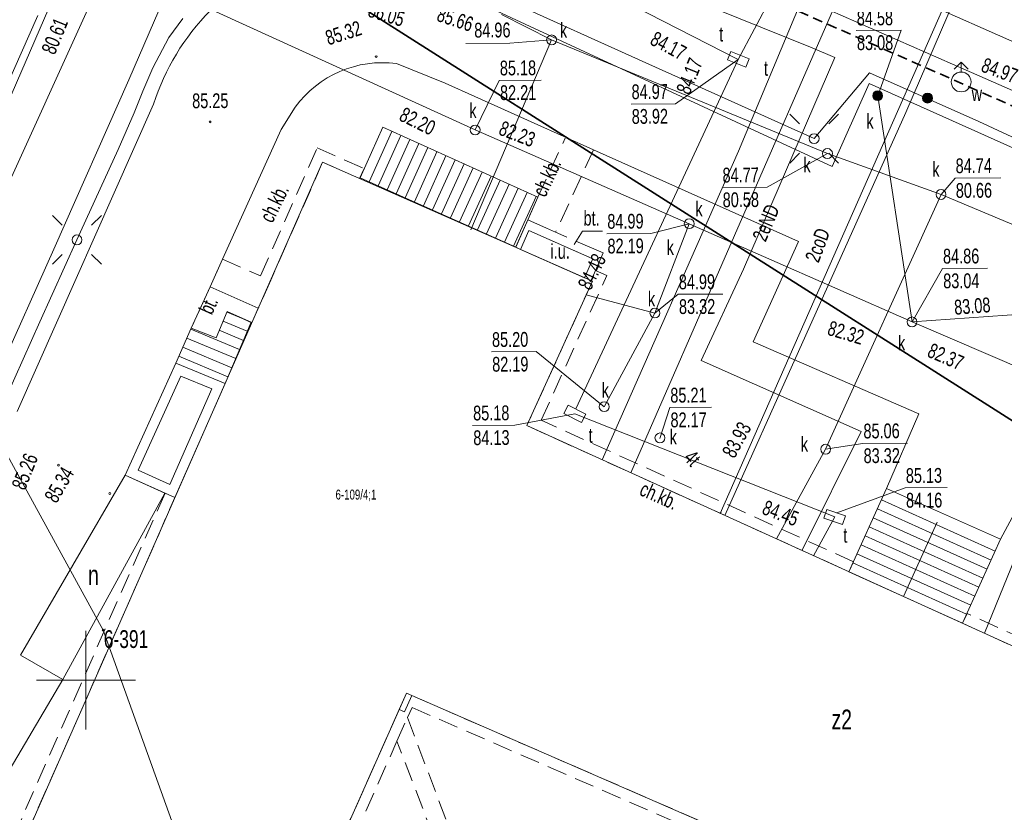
# Model space of a CAD drawing. Header units: metres. Extents: x -1013 to 1493500, y -5789517 to 1032.
# Tile 53 of 66: x 45 to 95, y -92 to -52. Entities that reach past the tile are written whole.
import ezdxf
from ezdxf.xclip import XClip

# ---------------------------------------------------------------- set-up
doc = ezdxf.new("R2010")
doc.units = ezdxf.units.M
doc.header["$MEASUREMENT"] = 0
doc.header["$XCLIPFRAME"] = 0
for name, pattern in [('2_KTCR02', [1.5, 1, -0.5]), ('2_KTPL01', [2, 1.5, -0.5]), ('Przerywana długa', [0.78, 0.5, -0.28])]:
    doc.linetypes.add(name, pattern=pattern)
doc.layers.add('700-L Mapa 1_100 dwg', color=7, linetype='Continuous')
doc.layers.add('711-L Wymiary opisy', color=7, linetype='Continuous')
for name, color, linetype, lineweight in [('703-L Płaszczyzny podejścia 2D3', 152, 'Continuous', 30), ('703-L Płaszczyzny podejścia 2D38', 171, 'Continuous', 35), ('711-L Wymiary opisy1', 7, 'Continuous', 13), ('ex_02_DXF_MZ_500_4_Dzialki7', 9, 'Continuous', 18), ('ex_02_DXF_MZ_500_4_EGBB_E_T_07', 9, 'Continuous', 18), ('ex_02_DXF_MZ_500_4_EGBB_L_17', 9, 'Continuous', 18), ('ex_02_DXF_MZ_500_4_EGBE_L_07', 9, 'Continuous', 18), ('ex_02_DXF_MZ_500_4_EGBE_L_37', 9, 'Continuous', 18), ('ex_02_DXF_MZ_500_4_EGBE_L_77', 9, 'Continuous', 18), ('ex_02_DXF_MZ_500_4_K1_EGIB_T_17', 9, 'Continuous', 18), ('ex_02_DXF_MZ_500_4_KTCR_D_L_17', 9, 'Continuous', 18), ('ex_02_DXF_MZ_500_4_KTCR_E_T_17', 9, 'Continuous', 18), ('ex_02_DXF_MZ_500_4_KTCR_L_17', 9, 'Continuous', 18), ('ex_02_DXF_MZ_500_4_KTKR_D_L_07', 9, 'Continuous', 18), ('ex_02_DXF_MZ_500_4_KTKR_L_07', 9, 'Continuous', 18), ('ex_02_DXF_MZ_500_4_KTOK_L_47', 9, 'Continuous', 18), ('ex_02_DXF_MZ_500_4_KTPL_E_T_07', 9, 'Continuous', 18), ('ex_02_DXF_MZ_500_4_KTPL_L_07', 9, 'Continuous', 18), ('ex_02_DXF_MZ_500_4_Numery_punktow7', 9, 'Continuous', 18), ('ex_02_DXF_MZ_500_4_Podzial_sekcyjny_krzyze7', 9, 'Continuous', 18), ('ex_02_DXF_MZ_500_4_Punkty7', 9, 'Continuous', 18), ('ex_02_DXF_MZ_500_4_RTPW_T_17', 9, 'Continuous', 18), ('ex_02_DXF_MZ_500_4_SUPC_D_L_1200', 9, 'Continuous', 18), ('ex_02_DXF_MZ_500_4_SUPC_E_T_1200', 9, 'Continuous', 18), ('ex_02_DXF_MZ_500_4_SUPE_D_L_31', 9, 'Continuous', 18), ('ex_02_DXF_MZ_500_4_SUPE_E_T_31', 9, 'Continuous', 18), ('ex_02_DXF_MZ_500_4_SUPK_D_L_434', 9, 'Continuous', 18), ('ex_02_DXF_MZ_500_4_SUPT_D_L_030', 9, 'Continuous', 18), ('ex_02_DXF_MZ_500_4_SUPT_E_T_030', 9, 'Continuous', 18), ('ex_02_DXF_MZ_500_4_SUPW_D_L_05', 9, 'Continuous', 18), ('ex_02_DXF_MZ_500_4_SUSM_D_T_07', 9, 'Continuous', 18), ('ex_02_DXF_MZ_500_4_SUSM_D_T_37', 9, 'Continuous', 18), ('ex_02_DXF_MZ_500_4_SUTC_T_0200', 9, 'Continuous', 18), ('ex_02_DXF_MZ_500_4_SUTK_T_034', 9, 'Continuous', 18), ('ex_02_DXF_MZ_500_4_SUTT_T_030', 9, 'Continuous', 18), ('ex_02_DXF_MZ_500_4_SUTW_T_05', 9, 'Continuous', 18), ('ex_02_DXF_MZ_500_4_SUUI_E_T_67', 9, 'Continuous', 18), ('ex_02_DXF_MZ_500_4_SUUI_L_67', 9, 'Continuous', 18), ('ex_02_DXF_MZ_500_4_SUUK_D_T_234', 9, 'Continuous', 18), ('ex_02_DXF_MZ_500_4_SUUK_D_T_97', 9, 'Continuous', 18), ('ex_02_DXF_MZ_500_4_SUUK_E_T_77', 9, 'Continuous', 18), ('ex_02_DXF_MZ_500_4_SUUK_E_T_934', 9, 'Continuous', 18), ('ex_02_DXF_MZ_500_4_SUUT_D_T_130', 9, 'Continuous', 18), ('ex_02_DXF_MZ_500_4_SUUT_E_T_930', 9, 'Continuous', 18), ('ex_02_DXF_MZ_500_4_SUUW_D_T_07', 9, 'Continuous', 18), ('ex_02_DXF_MZ_500_4_SUUW_E_T_117', 9, 'Continuous', 18)]:
    doc.layers.add(name, color=color, linetype=linetype, lineweight=lineweight)
doc.layers.get('700-L Mapa 1_100 dwg').off()
doc.styles.add('STYL_AUTOMATYCZNY_2', font='Arial.ttf')
doc.styles.add('STYL_AUTOMATYCZNY_4', font='Arial.ttf', dxfattribs={"width": 0.7})
doc.dimstyles.new('STYL_AUTOMATYCZNY__3', dxfattribs={"dimtxt": 0.25, "dimasz": 0.183575, "dimexe": 0.18, "dimexo": 0.04, "dimgap": 0, "dimtad": 1, "dimzin": 0, "dimdsep": 46, "dimtxsty": 'STYL_AUTOMATYCZNY_2', "dimblk": 'ARROWHEAD_8', "dimblk1": 'ARROWHEAD_8', "dimblk2": 'ARROWHEAD_8', "dimcen": 0.09, "dimclrd": 7, "dimclre": 7, "dimclrt": 7, "dimazin": 0, "dimtfac": 1, "dimtdec": 4, "dimtmove": 2, "dimatfit": 3, "dimfxl": 1, "dimtolj": 1, "dimtzin": 0, "dimarcsym": 0})

# ---------------------------------------------------------------- blocks, each defined once
blk = doc.blocks.new('*D62')
at = {"layer": '711-L Wymiary opisy1', "color": 7, "linetype": 'Continuous', "lineweight": 13, "transparency": 16777216}
for p, q in [((31.701, 9.209), (31.582, 9.143)), ((31.701, 9.209), (31.767, 9.09)), ((31.387, 8.33), (31.337, 8.457)), ((31.387, 8.33), (31.514, 8.38))]:
    blk.add_line(p, q, dxfattribs=at)
blk.add_arc((25.649, 10.872), 6.276, 336.1008, 344.6316, dxfattribs=at)
at = {"layer": '711-L Wymiary opisy1', "color": 7, "lineweight": 13, "transparency": 16777216, "insert": (31.654, 8.581), "char_height": 0.25, "attachment_point": 7, "rotation": 336.1008, "style": 'STYL_AUTOMATYCZNY_2'}
blk.add_mtext('\\A1;{\\pql;\\fArial|b0|i0|c238|p0;\\W1.000000;8,53°/15%}', dxfattribs=at)
blk = doc.blocks.new('ARROWHEAD_8')
at = {"color": 0, "linetype": 'Continuous', "lineweight": 0}
blk.add_line((0, 0), (-1, 0), dxfattribs=at)
at = {"color": 0, "linetype": 'Continuous', "lineweight": 0, "flags": 128}
blk.add_lwpolyline([(-0.525, 0.525), (0, 0), (-0.525, -0.525)], dxfattribs=at)
blk = doc.blocks.new('*D63')
at = {"layer": '711-L Wymiary opisy1', "color": 7, "linetype": 'Continuous', "lineweight": 13, "transparency": 16777216}
for p, q in [((18.152, -22.228), (18.025, -22.277)), ((18.152, -22.228), (18.201, -22.356)), ((17.692, -23.088), (17.661, -22.955)), ((17.692, -23.088), (17.825, -23.057))]:
    blk.add_line(p, q, dxfattribs=at)
blk.add_arc((12.159, -19.572), 6.556, 327.57, 336.1008, dxfattribs=at)
at = {"layer": '711-L Wymiary opisy1', "color": 7, "lineweight": 13, "transparency": 16777216, "insert": (18.03, -22.8), "char_height": 0.25, "attachment_point": 7, "rotation": 336.1008, "style": 'STYL_AUTOMATYCZNY_2'}
blk.add_mtext('\\A1;{\\pql;\\fArial|b0|i0|c238|p0;\\W1.000000;8,53°/15%}', dxfattribs=at)
blk = doc.blocks.new('Rysunek_1_4', base_point=(-51.91, -72.413))
at = {"layer": 'ex_02_DXF_MZ_500_4_Dzialki7', "color": 9, "linetype": 'Continuous', "lineweight": 18}
for p, q in [((35.51, -58.297), (48.96, -82.797)), ((48.96, -82.797), (63.25, -122.447))]:
    blk.add_line(p, q, dxfattribs=at)
at = {"layer": 'ex_02_DXF_MZ_500_4_EGBB_L_17', "color": 9, "linetype": 'Continuous', "lineweight": 18}
for p, q in [((60.067, -59.115), (40.232, -104.149)), ((73.72, -65.13), (60.067, -59.115)), ((70.402, -72.444), (73.72, -65.13)), ((108.175, -89.579), (70.402, -72.444)), ((55.426, -105.952), (64.306, -85.988)), ((64.306, -85.988), (102.376, -102.541))]:
    blk.add_line(p, q, dxfattribs=at)
at = {"layer": 'ex_02_DXF_MZ_500_4_EGBE_L_07', "color": 9, "linetype": 'Continuous', "lineweight": 18}
for p, q in [((52.63, -69.287), (50.069, -74.95)), ((55.132, -70.319), (52.63, -69.287)), ((50.731, -74.699), (52.887, -69.934)), ((52.887, -69.934), (54.468, -70.586)), ((54.468, -70.586), (52.34, -75.418)), ((52.595, -76.08), (55.132, -70.319)), ((52.34, -75.418), (50.731, -74.699)), ((50.069, -74.95), (52.595, -76.08))]:
    blk.add_line(p, q, dxfattribs=at)
at = {"layer": 'ex_02_DXF_MZ_500_4_EGBE_L_37', "color": 9, "linetype": 'Continuous', "lineweight": 18}
for p, q in [((61.96, -59.897), (63.12, -57.347)), ((63.12, -57.347), (61.967, -59.9)), ((63.576, -57.553), (62.424, -60.104)), ((64.032, -57.759), (62.881, -60.307)), ((63.12, -57.347), (70.96, -60.887)), ((64.487, -57.964), (63.338, -60.51)), ((64.943, -58.17), (63.795, -60.713)), ((65.399, -58.376), (64.252, -60.916)), ((65.854, -58.582), (64.708, -61.12)), ((66.31, -58.787), (65.165, -61.323)), ((66.766, -58.993), (65.622, -61.526)), ((67.222, -59.199), (66.079, -61.729)), ((67.677, -59.405), (66.536, -61.933)), ((68.133, -59.61), (66.993, -62.136)), ((69.85, -63.407), (61.96, -59.897)), ((68.589, -59.816), (67.45, -62.339)), ((69.044, -60.022), (67.906, -62.542)), ((69.5, -60.228), (68.363, -62.746)), ((69.956, -60.434), (68.82, -62.949)), ((70.411, -60.639), (69.277, -63.152)), ((70.867, -60.845), (69.734, -63.355)), ((70.96, -60.887), (69.85, -63.407)), ((55.242, -66.673), (54.671, -67.998)), ((56.443, -67.211), (55.231, -66.699)), ((56.443, -67.211), (55.242, -66.673)), ((56.249, -67.671), (55.033, -67.158)), ((55.132, -70.319), (56.443, -67.211)), ((53.42, -67.517), (52.63, -69.287)), ((55.86, -68.593), (53.403, -67.556)), ((54.671, -67.998), (53.42, -67.517)), ((56.055, -68.132), (54.835, -67.617)), ((55.666, -69.053), (53.199, -68.013)), ((55.472, -69.514), (52.995, -68.47)), ((55.277, -69.975), (52.791, -68.926)), ((52.63, -69.287), (55.132, -70.319)), ((88.61, -75.627), (86.7, -79.837)), ((94.38, -78.197), (88.61, -75.627)), ((94.106, -78.802), (88.348, -76.205)), ((93.899, -79.257), (88.141, -76.66)), ((93.692, -79.713), (87.935, -77.116)), ((93.485, -80.168), (87.728, -77.571)), ((89.468, -81.098), (91.166, -77.333)), ((93.279, -80.623), (87.522, -78.026)), ((92.45, -82.447), (94.38, -78.197)), ((93.072, -81.078), (87.315, -78.482)), ((92.865, -81.534), (87.109, -78.937)), ((92.658, -81.989), (86.902, -79.392)), ((86.7, -79.837), (92.45, -82.447)), ((92.452, -82.444), (91.216, -81.887)), ((63.94, -86.807), (64.306, -85.988)), ((64.306, -85.988), (63.948, -86.81)), ((64.58, -86.107), (64.21, -86.927)), ((64.306, -85.988), (64.58, -86.107)), ((64.21, -86.927), (63.94, -86.807))]:
    blk.add_line(p, q, dxfattribs=at)
at = {"layer": 'ex_02_DXF_MZ_500_4_EGBE_L_77', "color": 9, "linetype": 'Continuous', "lineweight": 18}
for p, q in [((50.069, -74.95), (44.78, -84.057)), ((52.089, -75.858), (50.069, -74.95)), ((46.92, -85.287), (52.089, -75.858)), ((44.78, -84.057), (46.92, -85.287))]:
    blk.add_line(p, q, dxfattribs=at)
at = {"layer": 'ex_02_DXF_MZ_500_4_KTCR_D_L_17', "color": 9, "linetype": '2_KTCR02', "lineweight": 18}
for p, q in [((70.96, -60.887), (72.345, -57.894)), ((73.78, -58.494), (71.86, -62.647)), ((64.36, -87.217), (69.97, -102.019)), ((68.877, -101.637), (63.83, -88.417))]:
    blk.add_line(p, q, dxfattribs=at)
at = {"layer": 'ex_02_DXF_MZ_500_4_KTCR_L_17', "color": 9, "linetype": '2_KTCR02', "lineweight": 18}
for p, q in [((56.93, -64.867), (59.79, -58.387)), ((59.79, -58.387), (62.17, -59.437)), ((60.067, -59.115), (57.44, -65.087)), ((61.938, -59.939), (60.067, -59.115)), ((62.17, -59.437), (61.938, -59.939)), ((70.96, -60.887), (70.45, -62.027)), ((70.45, -62.027), (71.86, -62.647)), ((54.37, -65.427), (55, -64.017)), ((55, -64.017), (56.93, -64.867)), ((73.87, -64.597), (73.65, -65.097)), ((74.45, -64.847), (73.87, -64.597)), ((57.44, -65.087), (56.81, -66.507)), ((73.72, -65.13), (70.402, -72.444)), ((71.13, -72.167), (74.45, -64.847)), ((73.65, -65.097), (73.72, -65.13)), ((56.81, -66.507), (54.37, -65.427)), ((86.93, -79.337), (71.13, -72.167)), ((70.402, -72.444), (86.7, -79.837)), ((52.09, -75.857), (39.51, -104.427)), ((40.232, -104.149), (52.595, -76.08)), ((52.595, -76.08), (52.09, -75.857)), ((86.7, -79.837), (86.93, -79.337)), ((92.68, -81.947), (92.45, -82.447)), ((107.9, -88.847), (92.68, -81.947)), ((92.45, -82.447), (108.175, -89.579)), ((64.58, -86.107), (64.21, -86.927)), ((83.28, -94.237), (64.58, -86.107)), ((63.94, -86.807), (55.426, -105.952)), ((64.21, -86.927), (63.94, -86.807)), ((64.36, -87.217), (64.59, -86.707)), ((64.59, -86.707), (83.06, -94.747)), ((63.83, -88.417), (64.36, -87.217)), ((56.16, -105.657), (63.83, -88.417))]:
    blk.add_line(p, q, dxfattribs=at)
at = {"layer": 'ex_02_DXF_MZ_500_4_KTKR_D_L_07', "color": 9, "linetype": 'Continuous', "lineweight": 18}
for p, q in [((85.851, -59.334), (68.453, -51.265)), ((63.803, -54.122), (66.264, -55.11)), ((66.264, -55.11), (73.78, -58.494)), ((87.721, -55.13), (85.851, -59.334)), ((97.493, -59.512), (87.721, -55.13)), ((51.516, -56.175), (44.605, -71.725)), ((57.968, -57.453), (58.681, -56.321)), ((55, -64.017), (57.968, -57.453)), ((73.78, -58.494), (84.15, -63.125)), ((84.15, -63.125), (81.848, -68.211)), ((81.848, -68.211), (90.24, -71.842)), ((90.24, -71.842), (88.61, -75.627)), ((94.38, -78.197), (96.274, -74.635)), ((44.78, -84.057), (50.069, -74.95)), ((39.673, -97.572), (46.92, -85.287))]:
    blk.add_line(p, q, dxfattribs=at)
for centre, radius, start, end in [((62.725, -59.734), 11.761, 135.2493, 162.3829), ((63.099, -59.546), 5.47, 82.6013, 143.8725)]:
    blk.add_arc(centre, radius, start, end, dxfattribs=at)
at = {"layer": 'ex_02_DXF_MZ_500_4_KTKR_L_07', "color": 9, "linetype": 'Continuous', "lineweight": 18}
for p, q in [((55, -64.017), (54.37, -65.427)), ((54.37, -65.427), (53.42, -67.517))]:
    blk.add_line(p, q, dxfattribs=at)
at = {"layer": 'ex_02_DXF_MZ_500_4_KTOK_L_47', "color": 9, "linetype": 'Continuous', "lineweight": 18}
for p, q in [((88.784, -50.254), (95.979, -53.448)), ((43.125, -57.385), (45.659, -51.681))]:
    blk.add_line(p, q, dxfattribs=at)
at = {"layer": 'ex_02_DXF_MZ_500_4_KTPL_E_T_07', "color": 9, "linetype": 'Continuous', "lineweight": 18}
for p, q in [((72.797, -63.273), (73.223, -62.611)), ((73.223, -62.611), (74.227, -62.611))]:
    blk.add_line(p, q, dxfattribs=at)
at = {"layer": 'ex_02_DXF_MZ_500_4_KTPL_L_07', "color": 9, "linetype": '2_KTPL01', "lineweight": 18}
for p, q in [((70.45, -62.027), (69.84, -63.417)), ((71.86, -62.647), (70.45, -62.027)), ((70.08, -63.527), (70.5, -62.577)), ((70.5, -62.577), (73.74, -63.997)), ((74.26, -63.707), (71.86, -62.647)), ((69.84, -63.417), (70.08, -63.527)), ((73.87, -64.597), (74.26, -63.707)), ((73.74, -63.997), (73.32, -64.957)), ((73.65, -65.097), (73.87, -64.597)), ((73.32, -64.957), (73.65, -65.097)), ((54.37, -65.427), (53.42, -67.517)), ((56.81, -66.507), (54.37, -65.427)), ((54.671, -67.998), (55.242, -66.673)), ((55.242, -66.673), (56.492, -67.235)), ((56.492, -67.235), (56.81, -66.507)), ((53.42, -67.517), (54.671, -67.998))]:
    blk.add_line(p, q, dxfattribs=at)
at = {"layer": 'ex_02_DXF_MZ_500_4_Podzial_sekcyjny_krzyze7', "color": 9, "linetype": 'Continuous', "lineweight": 18}
for p, q in [((48.09, -87.827), (48.09, -82.827)), ((45.59, -85.327), (50.59, -85.327))]:
    blk.add_line(p, q, dxfattribs=at)
at = {"layer": 'ex_02_DXF_MZ_500_4_Punkty7', "color": 9, "linetype": 'Continuous', "lineweight": 18}
blk.add_circle((48.96, -82.797), 0.045, dxfattribs=at)
at = {"layer": 'ex_02_DXF_MZ_500_4_RTPW_T_17', "color": 9, "linetype": 'Continuous', "lineweight": 18}
for centre in [(62.777, -53.771), (54.372, -57.073), (46.696, -74.447), (49.3, -75.881)]:
    blk.add_circle(centre, 0.045, dxfattribs=at)
at = {"layer": 'ex_02_DXF_MZ_500_4_SUPC_D_L_1200', "color": 9, "linetype": 'Continuous', "lineweight": 18}
for p, q in [((80.192, -76.885), (93.871, -45.834)), ((94.264, -45.718), (89.58, -56.596)), ((75.664, -74.831), (88.175, -46.194)), ((85.841, -47.237), (81.117, -58.562)), ((89.58, -56.596), (84.144, -68.69)), ((81.117, -58.562), (74.212, -74.172)), ((84.144, -68.69), (80.421, -76.989)), ((80.23, -76.802), (80.192, -76.885))]:
    blk.add_line(p, q, dxfattribs=at)
at = {"layer": 'ex_02_DXF_MZ_500_4_SUPE_D_L_31', "color": 9, "linetype": 'Continuous', "lineweight": 18}
for p, q in [((74.919, -49.32), (84.838, -53.32)), ((50.267, -54.944), (52.333, -50.119)), ((76.583, -54.148), (68.718, -50.603)), ((52.985, -51.844), (52.292, -52.799)), ((52.292, -52.799), (51.473, -54.335)), ((84.838, -53.32), (85.982, -53.822)), ((84.941, -57.92), (76.583, -54.148)), ((85.982, -53.822), (81.367, -64.526)), ((51.473, -54.335), (50.971, -55.519)), ((87.737, -54.59), (84.941, -57.92)), ((93.275, -57.061), (87.737, -54.59)), ((46.457, -63.521), (50.267, -54.944)), ((50.971, -55.519), (50.529, -56.612)), ((50.529, -56.612), (49.712, -58.468)), ((95.764, -58.214), (93.275, -57.061)), ((49.712, -58.468), (47.634, -63.043)), ((45.753, -67.186), (47.634, -63.043)), ((42.361, -72.691), (46.457, -63.521)), ((81.367, -64.526), (79.219, -69.151)), ((41.972, -75.644), (45.753, -67.186)), ((79.219, -69.151), (87.325, -72.745)), ((87.325, -72.745), (84.327, -78.746))]:
    blk.add_line(p, q, dxfattribs=at)
at = {"layer": 'ex_02_DXF_MZ_500_4_SUPK_D_L_434', "color": 9, "linetype": 'Continuous', "lineweight": 18}
for p, q in [((49.255, -49.02), (42.371, -64.13)), ((49.255, -49.02), (67.786, -57.481)), ((69.125, -51.631), (71.654, -52.923)), ((71.654, -52.923), (67.562, -62.543)), ((71.654, -52.923), (85.616, -58.675)), ((89.896, -67.196), (88.156, -55.747)), ((67.786, -57.481), (78.62, -62.225)), ((85.616, -58.675), (91.361, -60.745)), ((91.361, -60.745), (85.521, -73.637)), ((91.361, -60.745), (99.115, -64.001)), ((78.62, -62.225), (76.882, -66.747)), ((78.62, -62.225), (89.896, -67.196)), ((76.882, -66.747), (73.407, -65.82)), ((89.896, -67.196), (109.808, -65.786)), ((76.882, -66.747), (74.315, -71.486)), ((89.896, -67.196), (107.039, -74.546)), ((85.521, -73.637), (83.04, -78.177))]:
    blk.add_line(p, q, dxfattribs=at)
at = {"layer": 'ex_02_DXF_MZ_500_4_SUPT_D_L_030', "color": 9, "linetype": 'Continuous', "lineweight": 18}
for p, q in [((43.347, -57.913), (49.99, -42.614)), ((81.102, -53.907), (86.017, -44.651)), ((71.567, -49.033), (81.102, -53.907)), ((81.102, -53.907), (72.876, -71.596)), ((72.828, -71.846), (85.985, -77.064)), ((85.985, -77.064), (84.916, -79.028))]:
    blk.add_line(p, q, dxfattribs=at)
at = {"layer": 'ex_02_DXF_MZ_500_4_SUPW_D_L_05', "color": 9, "linetype": 'Continuous', "lineweight": 18}
for p, q in [((92.627, -54.456), (56.131, -38.371)), ((103.511, -59.239), (92.627, -54.456)), ((97.352, -73.624), (93.556, -82.947))]:
    blk.add_line(p, q, dxfattribs=at)
at = {"layer": 'ex_02_DXF_MZ_500_4_SUSM_D_T_07', "color": 9, "linetype": 'Continuous', "lineweight": 18}
for p, q in [((84.198, -57.177), (83.703, -56.682)), ((85.683, -57.177), (86.178, -56.682)), ((84.198, -58.662), (83.703, -59.157)), ((85.683, -58.662), (86.178, -59.157)), ((46.891, -62.3), (46.396, -61.805)), ((48.376, -62.3), (48.871, -61.805)), ((46.891, -63.785), (46.396, -64.28)), ((48.376, -63.785), (48.871, -64.28))]:
    blk.add_line(p, q, dxfattribs=at)
at = {"layer": 'ex_02_DXF_MZ_500_4_SUSM_D_T_37', "color": 9, "linetype": 'Continuous', "lineweight": 18}
for centre in [(84.941, -57.92), (47.634, -63.043)]:
    blk.add_circle(centre, 0.25, dxfattribs=at)
at = {"layer": 'ex_02_DXF_MZ_500_4_SUTK_T_034', "color": 9, "linetype": 'Continuous', "lineweight": 18}
for p, q in [((87.073, -52.444), (89.352, -52.428)), ((88.156, -55.747), (89.352, -52.428)), ((67.32, -53.108), (69.546, -53.093)), ((71.654, -52.923), (69.546, -53.093)), ((67.786, -57.481), (69.009, -54.972)), ((69.009, -54.972), (71.126, -54.957)), ((85.616, -58.675), (82.558, -60.377)), ((91.361, -60.745), (92.075, -59.92)), ((92.075, -59.92), (94.382, -59.904)), ((80.278, -60.393), (82.558, -60.377)), ((78.62, -62.225), (76.674, -62.719)), ((74.448, -62.734), (76.674, -62.719)), ((89.896, -67.196), (91.437, -64.495)), ((91.437, -64.495), (93.717, -64.479)), ((76.882, -66.747), (78.066, -65.799)), ((78.066, -65.799), (80.318, -65.783)), ((68.613, -68.716), (70.865, -68.7)), ((74.315, -71.486), (70.865, -68.7)), ((77.137, -73.096), (77.636, -71.533)), ((77.636, -71.533), (79.753, -71.518)), ((85.521, -73.637), (87.409, -73.344)), ((87.409, -73.344), (89.662, -73.328))]:
    blk.add_line(p, q, dxfattribs=at)
at = {"layer": 'ex_02_DXF_MZ_500_4_SUTT_T_030', "color": 9, "linetype": 'Continuous', "lineweight": 18}
for p, q in [((81.102, -53.907), (77.928, -56.159)), ((75.675, -56.175), (77.928, -56.159)), ((72.828, -71.846), (69.801, -72.418)), ((67.657, -72.433), (69.801, -72.418)), ((86.084, -76.864), (89.555, -75.599)), ((89.555, -75.599), (91.672, -75.584))]:
    blk.add_line(p, q, dxfattribs=at)
at = {"layer": 'ex_02_DXF_MZ_500_4_SUUI_L_67', "color": 9, "linetype": 'Continuous', "lineweight": 18}
for p, q in [((70.5, -62.577), (70.08, -63.527)), ((73.74, -63.997), (70.5, -62.577)), ((70.08, -63.527), (73.32, -64.957)), ((73.32, -64.957), (73.74, -63.997))]:
    blk.add_line(p, q, dxfattribs=at)
at = {"layer": 'ex_02_DXF_MZ_500_4_SUUK_D_T_234', "color": 9, "linetype": 'Continuous', "lineweight": 18}
for centre in [(71.654, -52.923), (67.786, -57.481), (85.616, -58.675), (91.361, -60.745), (78.62, -62.225), (76.882, -66.747), (89.896, -67.196), (74.315, -71.486), (77.137, -73.066), (85.521, -73.637)]:
    blk.add_circle(centre, 0.25, dxfattribs=at)
at = {"layer": 'ex_02_DXF_MZ_500_4_SUUK_D_T_97', "color": 9, "linetype": 'Continuous', "lineweight": 18}
for centre, radius in [((88.156, -55.747), 0.25), ((88.156, -55.747), 0.225), ((88.156, -55.747), 0.2), ((88.156, -55.747), 0.175), ((88.156, -55.747), 0.15), ((88.156, -55.747), 0.125), ((88.156, -55.747), 0.1), ((88.156, -55.747), 0.075), ((88.156, -55.747), 0.05), ((88.156, -55.747), 0.025), ((88.156, -55.747), 0.00715), ((90.678, -55.869), 0.25), ((90.678, -55.869), 0.225), ((90.678, -55.869), 0.2), ((90.678, -55.869), 0.175), ((90.678, -55.869), 0.15), ((90.678, -55.869), 0.125), ((90.678, -55.869), 0.1), ((90.678, -55.869), 0.075), ((90.678, -55.869), 0.05), ((90.678, -55.869), 0.025), ((90.678, -55.869), 0.00715)]:
    blk.add_circle(centre, radius, dxfattribs=at)
at = {"layer": 'ex_02_DXF_MZ_500_4_SUUT_D_T_130', "color": 9, "linetype": 'Continuous', "lineweight": 18}
for p, q in [((80.723, -53.505), (80.551, -53.939)), ((81.653, -53.874), (80.723, -53.505)), ((80.551, -53.939), (81.481, -54.308)), ((81.481, -54.308), (81.653, -53.874)), ((72.49, -71.41), (72.276, -71.825)), ((73.379, -71.868), (72.49, -71.41)), ((72.276, -71.825), (73.165, -72.283)), ((73.165, -72.283), (73.379, -71.868)), ((85.589, -76.681), (85.437, -77.122)), ((86.534, -77.007), (85.589, -76.681)), ((85.437, -77.122), (86.382, -77.448)), ((86.382, -77.448), (86.534, -77.007))]:
    blk.add_line(p, q, dxfattribs=at)
at = {"layer": 'ex_02_DXF_MZ_500_4_SUUW_D_T_07', "color": 9, "linetype": 'Continuous', "lineweight": 18}
for p, q in [((92.381, -54.05), (92.028, -54.404)), ((92.381, -54.05), (92.735, -54.404)), ((92.381, -54.55), (92.381, -54.05))]:
    blk.add_line(p, q, dxfattribs=at)
blk.add_circle((92.381, -55.05), 0.5, dxfattribs=at)
at = {"layer": 'ex_02_DXF_MZ_500_4_EGBB_E_T_07', "color": 9, "linetype": 'Continuous', "lineweight": 18, "insert": (85.821, -87.314), "char_height": 1, "attachment_point": 4, "style": 'STYL_AUTOMATYCZNY_4'}
blk.add_mtext('\\A1;{\\pql;\\fArial|b0|i0|c238|p0;\\W0.700000;z2}', dxfattribs=at)
at = {"layer": 'ex_02_DXF_MZ_500_4_EGBE_L_77', "color": 9, "linetype": 'Continuous', "lineweight": 18, "insert": (48.198, -80.009), "char_height": 1, "attachment_point": 4, "style": 'STYL_AUTOMATYCZNY_4'}
blk.add_mtext('\\A1;{\\pql;\\fArial|b0|i0|c238|p0;\\W0.700000;n}', dxfattribs=at)
at = {"layer": 'ex_02_DXF_MZ_500_4_K1_EGIB_T_17', "color": 9, "linetype": 'Continuous', "lineweight": 18, "insert": (60.721, -75.98), "char_height": 0.5, "attachment_point": 4, "style": 'STYL_AUTOMATYCZNY_4'}
blk.add_mtext('\\A1;{\\pql;\\fArial|b0|i0|c238|p0;\\W0.700000;6-109/4;1}', dxfattribs=at)
at = {"layer": 'ex_02_DXF_MZ_500_4_KTCR_E_T_17', "color": 9, "linetype": 'Continuous', "lineweight": 18, "char_height": 0.75, "attachment_point": 4, "style": 'STYL_AUTOMATYCZNY_4'}
for insert, rotation in [((71.005, -60.776), 65.0188), ((57.192, -62.073), 63.6846), ((76.196, -75.597), 336.0032)]:
    blk.add_mtext('\\A1;{\\pql;\\fArial|b0|i0|c238|p0;\\W0.700000;ch.kb.}', dxfattribs=dict(at, insert=insert, rotation=rotation))
at = {"layer": 'ex_02_DXF_MZ_500_4_KTPL_E_T_07', "color": 9, "linetype": 'Continuous', "lineweight": 18, "insert": (73.27, -62.33), "char_height": 0.75, "attachment_point": 7, "style": 'STYL_AUTOMATYCZNY_4'}
blk.add_mtext('\\A1;{\\pql;\\fArial|b0|i0|c238|p0;\\W0.700000;bt.}', dxfattribs=at)
at = {"layer": 'ex_02_DXF_MZ_500_4_KTPL_E_T_07', "color": 9, "linetype": 'Continuous', "lineweight": 18, "insert": (54.126, -66.728), "char_height": 0.75, "attachment_point": 4, "rotation": 65.556, "style": 'STYL_AUTOMATYCZNY_4'}
blk.add_mtext('\\A1;{\\pql;\\fArial|b0|i0|c238|p0;\\W0.700000;bt.}', dxfattribs=at)
at = {"layer": 'ex_02_DXF_MZ_500_4_Numery_punktow7', "color": 9, "linetype": 'Continuous', "lineweight": 18, "insert": (48.993, -82.797), "char_height": 0.9, "attachment_point": 1, "style": 'STYL_AUTOMATYCZNY_4'}
blk.add_mtext('\\A1;{\\pql;\\fArial|b0|i0|c238|p0;\\W0.700000;6-391}', dxfattribs=at)
at = {"layer": 'ex_02_DXF_MZ_500_4_RTPW_T_17', "color": 9, "linetype": 'Continuous', "lineweight": 18, "char_height": 0.75, "style": 'STYL_AUTOMATYCZNY_4'}
for s, insert, attachment_point, rotation in [('\\A1;{\\pql;\\fArial|b0|i0|c238|p0;\\W0.700000;86.05}', (62.529, -51.01), 1, 342.9556), ('\\A1;{\\pql;\\fArial|b0|i0|c238|p0;\\W0.700000;85.32}', (60.364, -53.215), 7, 17.6847), ('\\A1;{\\pql;\\fArial|b0|i0|c238|p0;\\W0.700000;85.25}', (53.466, -56.395), 7, 0.4031), ('\\A1;{\\pql;\\fArial|b0|i0|c238|p0;\\W0.700000;85.26}', (44.658, -75.622), 4, 68.3352), ('\\A1;{\\pql;\\fArial|b0|i0|c238|p0;\\W0.700000;85.34}', (46.606, -76.424), 7, 59.6677)]:
    blk.add_mtext(s, dxfattribs=dict(at, insert=insert, attachment_point=attachment_point, rotation=rotation))
at = {"layer": 'ex_02_DXF_MZ_500_4_SUPC_E_T_1200', "color": 9, "linetype": 'Continuous', "lineweight": 18, "insert": (84.817, -64.114), "char_height": 0.75, "attachment_point": 4, "rotation": 69.5486, "style": 'STYL_AUTOMATYCZNY_4'}
blk.add_mtext('\\A1;{\\pql;\\fArial|b0|i0|c238|p0;\\W0.700000;2coD}', dxfattribs=at)
at = {"layer": 'ex_02_DXF_MZ_500_4_SUPE_E_T_31', "color": 9, "linetype": 'Continuous', "lineweight": 18, "insert": (82.141, -63.044), "char_height": 0.75, "attachment_point": 4, "rotation": 67.2031, "style": 'STYL_AUTOMATYCZNY_4'}
blk.add_mtext('\\A1;{\\pql;\\fArial|b0|i0|c238|p0;\\W0.700000;2eND}', dxfattribs=at)
at = {"layer": 'ex_02_DXF_MZ_500_4_SUPT_E_T_030', "color": 9, "linetype": 'Continuous', "lineweight": 18, "insert": (78.847, -73.611), "char_height": 0.75, "attachment_point": 1, "rotation": 312.9126, "style": 'STYL_AUTOMATYCZNY_4'}
blk.add_mtext('\\A1;{\\pql;\\fArial|b0|i0|c238|p0;\\W0.700000;4t}', dxfattribs=at)
at = {"layer": 'ex_02_DXF_MZ_500_4_SUTC_T_0200', "color": 9, "linetype": 'Continuous', "lineweight": 18, "insert": (80.579, -73.966), "char_height": 0.75, "attachment_point": 4, "rotation": 61.076, "style": 'STYL_AUTOMATYCZNY_4'}
blk.add_mtext('\\A1;{\\pql;\\fArial|b0|i0|c238|p0;\\W0.700000;83.93}', dxfattribs=at)
at = {"layer": 'ex_02_DXF_MZ_500_4_SUTK_T_034', "color": 9, "linetype": 'Continuous', "lineweight": 18, "char_height": 0.75, "style": 'STYL_AUTOMATYCZNY_4'}
for s, insert, attachment_point, rotation in [('\\A1;{\\pql;\\fArial|b0|i0|c238|p0;\\W0.700000;85.66}', (65.907, -51.593), 4, 341.7038), ('\\A1;{\\pql;\\fArial|b0|i0|c238|p0;\\W0.700000;84.58}', (87.095, -51.444), 1, 0.4031), ('\\A1;{\\pql;\\fArial|b0|i0|c238|p0;\\W0.700000;80.61}', (46.165, -53.579), 4, 67.7831), ('\\A1;{\\pql;\\fArial|b0|i0|c238|p0;\\W0.700000;84.96}', (67.739, -52.437), 4, 0.4031), ('\\A1;{\\pql;\\fArial|b0|i0|c238|p0;\\W0.700000;83.08}', (87.104, -52.694), 1, 0.4031), ('\\A1;{\\pql;\\fArial|b0|i0|c238|p0;\\W0.700000;85.18}', (69.032, -53.972), 1, 0.4031), ('\\A1;{\\pql;\\fArial|b0|i0|c238|p0;\\W0.700000;82.21}', (69.04, -55.222), 1, 0.4031), ('\\A1;{\\pql;\\fArial|b0|i0|c238|p0;\\W0.700000;82.20}', (64.046, -56.636), 4, 333.8327), ('\\A1;{\\pql;\\fArial|b0|i0|c238|p0;\\W0.700000;82.23}', (69.059, -57.349), 4, 338.6028), ('\\A1;{\\pql;\\fArial|b0|i0|c238|p0;\\W0.700000;84.74}', (92.098, -58.92), 1, 0.4031), ('\\A1;{\\pql;\\fArial|b0|i0|c238|p0;\\W0.700000;84.77}', (80.301, -59.393), 1, 0.4031), ('\\A1;{\\pql;\\fArial|b0|i0|c238|p0;\\W0.700000;80.66}', (92.107, -60.17), 1, 0.4031), ('\\A1;{\\pql;\\fArial|b0|i0|c238|p0;\\W0.700000;80.58}', (80.31, -60.643), 1, 0.4031), ('\\A1;{\\pql;\\fArial|b0|i0|c238|p0;\\W0.700000;84.99}', (74.471, -61.734), 1, 0.4031), ('\\A1;{\\pql;\\fArial|b0|i0|c238|p0;\\W0.700000;82.19}', (74.48, -62.984), 1, 0.4031), ('\\A1;{\\pql;\\fArial|b0|i0|c238|p0;\\W0.700000;84.86}', (91.46, -63.495), 1, 0.4031), ('\\A1;{\\pql;\\fArial|b0|i0|c238|p0;\\W0.700000;84.99}', (78.088, -64.799), 1, 0.4031), ('\\A1;{\\pql;\\fArial|b0|i0|c238|p0;\\W0.700000;83.04}', (91.469, -64.745), 1, 0.4031), ('\\A1;{\\pql;\\fArial|b0|i0|c238|p0;\\W0.700000;83.32}', (78.097, -66.049), 1, 0.4031), ('\\A1;{\\pql;\\fArial|b0|i0|c238|p0;\\W0.700000;83.08}', (92.03, -66.464), 4, 4.2131), ('\\A1;{\\pql;\\fArial|b0|i0|c238|p0;\\W0.700000;82.32}', (85.671, -67.481), 4, 343.3028), ('\\A1;{\\pql;\\fArial|b0|i0|c238|p0;\\W0.700000;85.20}', (68.635, -67.716), 1, 0.4031), ('\\A1;{\\pql;\\fArial|b0|i0|c238|p0;\\W0.700000;82.37}', (90.76, -68.589), 4, 336.4427), ('\\A1;{\\pql;\\fArial|b0|i0|c238|p0;\\W0.700000;82.19}', (68.644, -68.966), 1, 0.4031), ('\\A1;{\\pql;\\fArial|b0|i0|c238|p0;\\W0.700000;85.21}', (77.659, -70.532), 1, 0.4031), ('\\A1;{\\pql;\\fArial|b0|i0|c238|p0;\\W0.700000;82.17}', (77.667, -71.782), 1, 0.4031), ('\\A1;{\\pql;\\fArial|b0|i0|c238|p0;\\W0.700000;85.06}', (87.432, -72.344), 1, 0.4031), ('\\A1;{\\pql;\\fArial|b0|i0|c238|p0;\\W0.700000;83.32}', (87.441, -73.594), 1, 0.4031)]:
    blk.add_mtext(s, dxfattribs=dict(at, insert=insert, attachment_point=attachment_point, rotation=rotation))
at = {"layer": 'ex_02_DXF_MZ_500_4_SUTT_T_030', "color": 9, "linetype": 'Continuous', "lineweight": 18, "char_height": 0.75, "style": 'STYL_AUTOMATYCZNY_4'}
for s, insert, attachment_point, rotation in [('\\A1;{\\pql;\\fArial|b0|i0|c238|p0;\\W0.700000;84.17}', (76.577, -53.128), 7, 332.1027), ('\\A1;{\\pql;\\fArial|b0|i0|c238|p0;\\W0.700000;84.17}', (78.64, -55.748), 7, 67.7831), ('\\A1;{\\pql;\\fArial|b0|i0|c238|p0;\\W0.700000;84.97}', (75.698, -55.175), 1, 0.4031), ('\\A1;{\\pql;\\fArial|b0|i0|c238|p0;\\W0.700000;83.92}', (75.707, -56.425), 1, 0.4031), ('\\A1;{\\pql;\\fArial|b0|i0|c238|p0;\\W0.700000;84.48}', (73.632, -65.648), 7, 63.8331), ('\\A1;{\\pql;\\fArial|b0|i0|c238|p0;\\W0.700000;85.18}', (67.68, -71.433), 1, 0.4031), ('\\A1;{\\pql;\\fArial|b0|i0|c238|p0;\\W0.700000;84.13}', (67.689, -72.683), 1, 0.4031), ('\\A1;{\\pql;\\fArial|b0|i0|c238|p0;\\W0.700000;85.13}', (89.578, -74.599), 1, 0.4031), ('\\A1;{\\pql;\\fArial|b0|i0|c238|p0;\\W0.700000;84.45}', (82.25, -76.902), 7, 338.9528), ('\\A1;{\\pql;\\fArial|b0|i0|c238|p0;\\W0.700000;84.16}', (89.587, -75.849), 1, 0.4031)]:
    blk.add_mtext(s, dxfattribs=dict(at, insert=insert, attachment_point=attachment_point, rotation=rotation))
at = {"layer": 'ex_02_DXF_MZ_500_4_SUTW_T_05', "color": 9, "linetype": 'Continuous', "lineweight": 18, "insert": (93.468, -54.156), "char_height": 0.75, "attachment_point": 4, "rotation": 339.6328, "style": 'STYL_AUTOMATYCZNY_4'}
blk.add_mtext('\\A1;{\\pql;\\fArial|b0|i0|c238|p0;\\W0.700000;84.97}', dxfattribs=at)
at = {"layer": 'ex_02_DXF_MZ_500_4_SUUI_E_T_67', "color": 9, "linetype": 'Continuous', "lineweight": 18, "insert": (71.6, -64.012), "char_height": 0.75, "attachment_point": 7, "style": 'STYL_AUTOMATYCZNY_4'}
blk.add_mtext('\\A1;{\\pql;\\fArial|b0|i0|c238|p0;\\W0.700000;i.u.}', dxfattribs=at)
at = {"layer": 'ex_02_DXF_MZ_500_4_SUUK_E_T_77', "color": 9, "linetype": 'Continuous', "lineweight": 18, "char_height": 0.75, "attachment_point": 4, "style": 'STYL_AUTOMATYCZNY_4'}
for insert in [(87.583, -57.037), (90.92, -59.474)]:
    blk.add_mtext('\\A1;{\\pql;\\fArial|b0|i0|c238|p0;\\W0.700000;k}', dxfattribs=dict(at, insert=insert))
at = {"layer": 'ex_02_DXF_MZ_500_4_SUUK_E_T_934', "color": 9, "linetype": 'Continuous', "lineweight": 18, "char_height": 0.75, "style": 'STYL_AUTOMATYCZNY_4'}
for insert, attachment_point in [((72.078, -52.811), 7), ((67.492, -56.88), 7), ((84.398, -59.25), 4), ((78.93, -61.854), 7), ((77.477, -63.429), 4), ((76.528, -66.412), 7), ((89.182, -68.267), 4), ((74.19, -71.024), 7), ((77.629, -73.396), 7), ((84.267, -73.382), 4)]:
    blk.add_mtext('\\A1;{\\pql;\\fArial|b0|i0|c238|p0;\\W0.700000;k}', dxfattribs=dict(at, insert=insert, attachment_point=attachment_point))
at = {"layer": 'ex_02_DXF_MZ_500_4_SUUT_E_T_930', "color": 9, "linetype": 'Continuous', "lineweight": 18, "char_height": 0.75, "style": 'STYL_AUTOMATYCZNY_4'}
for insert, attachment_point in [((80.134, -53.011), 7), ((82.401, -53.988), 1), ((73.529, -72.562), 1), ((86.416, -77.617), 1)]:
    blk.add_mtext('\\A1;{\\pql;\\fArial|b0|i0|c238|p0;\\W0.700000;t}', dxfattribs=dict(at, insert=insert, attachment_point=attachment_point))
at = {"layer": 'ex_02_DXF_MZ_500_4_SUUW_E_T_117', "color": 9, "linetype": 'Continuous', "lineweight": 18, "insert": (92.911, -55.263), "char_height": 0.75, "attachment_point": 1, "style": 'STYL_AUTOMATYCZNY_4'}
blk.add_mtext('\\A1;{\\pql;\\fArial|b0|i0|c238|p0;\\W0.700000;w}', dxfattribs=at)

msp = doc.modelspace()

# ---------------------------------------------------------------- linework, layer by layer
at = {"layer": '703-L Płaszczyzny podejścia 2D3', "color": 152, "linetype": 'Continuous', "lineweight": 30}
msp.add_circle((8.2273, 10.355), 1021.6593, dxfattribs=at)
at = {"layer": '703-L Płaszczyzny podejścia 2D38', "color": 171, "linetype": 'Przerywana długa', "lineweight": 35}
msp.add_line((12.1585, -19.5724), (367.8056, -177.1675), dxfattribs=at)
at = {"layer": '703-L Płaszczyzny podejścia 2D38', "color": 171, "linetype": 'Continuous', "lineweight": 35}
msp.add_line((12.1585, -19.5724), (344.1663, -230.5145), dxfattribs=at)

# ---------------------------------------------------------------- block references
at = {"layer": '700-L Mapa 1_100 dwg', "color": 52, "linetype": 'Continuous', "lineweight": 25}
ref = msp.add_blockref('Rysunek_1_4', (-51.9097, -72.4133), dxfattribs=at)
XClip(ref).set_block_clipping_path([(-454.4097296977, -337.82710067), (350.5902703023, 193.0005136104)])

# ---------------------------------------------------------------- dimensions: what is measured, and where the dimension line sits
at = {"layer": '711-L Wymiary opisy', "color": 7, "linetype": 'Continuous', "lineweight": 13}
for base, center, p1, p2, picture, middle in [((31.5604, 8.7637), (25.6493, 10.8724), (84.1511, -5.2069), (381.2963, -146.7226), '*D62', (32.4306, 8.3736)), ((17.9382, -22.6668), (12.1585, -19.5724), (367.8056, -177.1675), (63.368, -52.1085), '*D63', (18.8064, -23.007))]:
    dim = msp.add_angular_dim_3p(base=base, center=center, p1=p1, p2=p2, text='8,53°/15%', dimstyle='STYL_AUTOMATYCZNY__3', dxfattribs=at)
    dim.commit()
    dim.dimension.update_dxf_attribs({"geometry": picture, "text_midpoint": middle, "dimtype": 165, "text_rotation": 336.10081})

doc.saveas('drawing.dxf')
